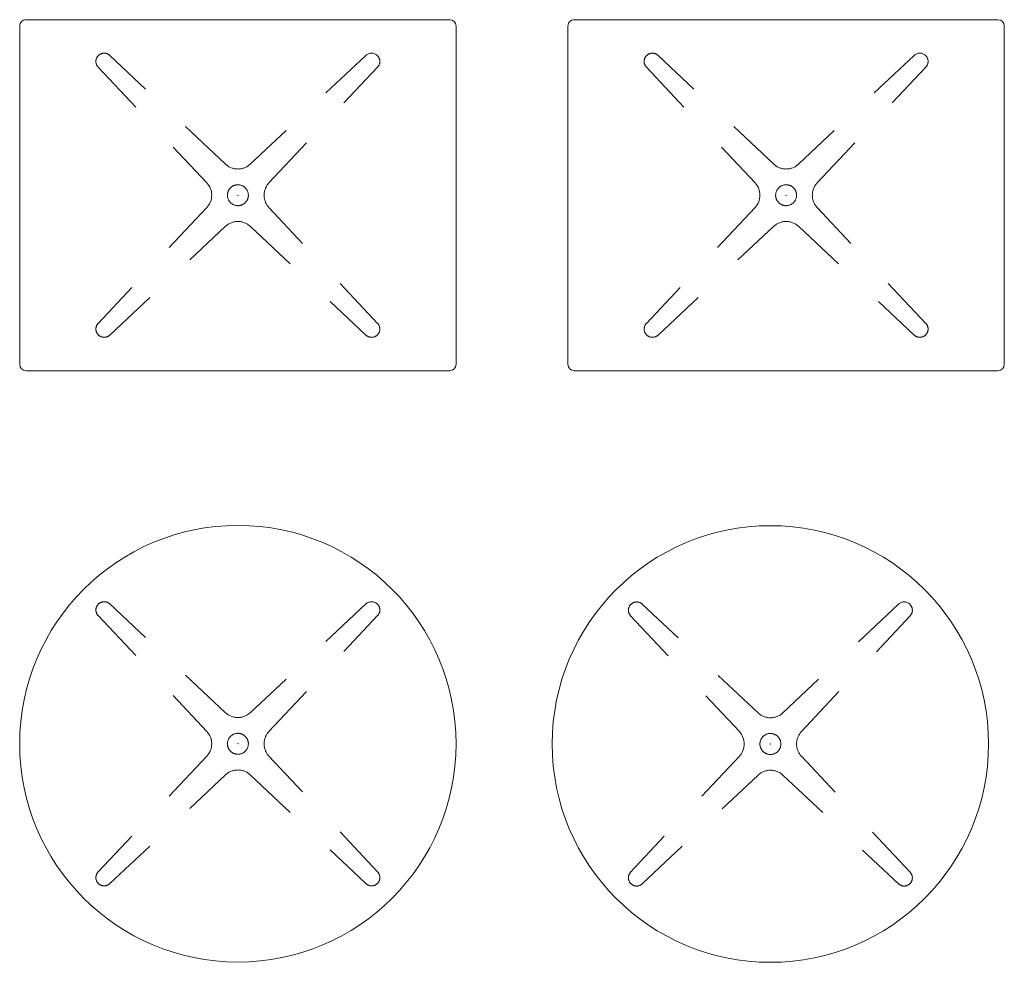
# Model space of a CAD drawing. Header units: metres. Extents: x -0.4 to 1.4, y -1.4 to 0.32.
import ezdxf

# ---------------------------------------------------------------- set-up
doc = ezdxf.new("R2010")
doc.units = ezdxf.units.M
doc.header["$MEASUREMENT"] = 0
doc.linetypes.add('Dash Style-1', pattern=[0.10582, 0.0529, -0.05292])
doc.layers.add('72_VITRA_INSERT', color=7, linetype='Continuous')
for name, color, linetype, lineweight in [('72_VITRA_STANDARD_D2_TB_FOOT_UNDER', 8, 'Dash Style-1', 5), ('72_VITRA_STANDARD_D2_TB_TABLE_TOP', 7, 'Continuous', 5), ('D2SNAP', 1, 'Continuous', 5)]:
    doc.layers.add(name, color=color, linetype=linetype, lineweight=lineweight)

# ---------------------------------------------------------------- blocks, each defined once
blk = doc.blocks.new('72_VITRA_STANDARD_D2_BISTRO_TABLE_BASE')
at = {"layer": '72_VITRA_STANDARD_D2_TB_FOOT_UNDER'}
for points in [[(-0.2336, 0.2549, 0.190989), (-0.2439, 0.2589, 0.414214), (-0.259, 0.2439, 0.190989), (-0.2549, 0.2336), (-0.0566, 0.0225, -0.392192), (-0.0566, -0.0225), (-0.2549, -0.2336, 0.190989), (-0.259, -0.2439, 0.414214), (-0.2439, -0.259, 0.190989), (-0.2336, -0.2549), (-0.0225, -0.0566, -0.189085), (0, -0.0478, -0.189085), (0.0225, -0.0566), (0.2336, -0.2549, 0.190989), (0.2439, -0.259, 0.414214), (0.259, -0.2439, 0.190989), (0.2549, -0.2336), (0.0566, -0.0225, -0.189085), (0.0478, 0, -0.189085), (0.0566, 0.0225), (0.2549, 0.2336, 0.414214), (0.2542, 0.2549, 0.396438), (0.2336, 0.2549), (0.0225, 0.0566, -0.189085), (0, 0.0478, -0.189085), (-0.0225, 0.0566)], [(-0.0191, 0, -0.414214), (0, 0.0191, -0.414214), (0.0191, 0, -0.414214), (0, -0.0191, -0.414214)]]:
    blk.add_lwpolyline(points, format="xyb", close=True, dxfattribs=at)
at = {"layer": 'D2SNAP', "linetype": 'Continuous'}
blk.add_point((0, 0), dxfattribs=at)
blk = doc.blocks.new('72_VITRA_STANDARD_D2_BISTRO_TABLE_ROUND_TABLE_TOP')
at = {"layer": '72_VITRA_STANDARD_D2_TB_TABLE_TOP'}
blk.add_circle((0, 0), 0.398, dxfattribs=at)
at = {"layer": 'D2SNAP', "linetype": 'Continuous'}
blk.add_point((0, 0), dxfattribs=at)
blk = doc.blocks.new('72vitra_standard2ADEBF813826D4B31A2E59F63AF4B6718')
for name in ['72_VITRA_STANDARD_D2_BISTRO_TABLE_ROUND_TABLE_TOP', '72_VITRA_STANDARD_D2_BISTRO_TABLE_BASE']:
    blk.add_blockref(name, (0, 0))
blk = doc.blocks.new('XCAD0352BCE47D3BD5608ED22BCE84DA79F461')
at = {"color": 7}
blk.add_blockref('72vitra_standard2ADEBF813826D4B31A2E59F63AF4B6718', (0, 0), dxfattribs=at)
blk = doc.blocks.new('72_VITRA_STANDARD_D2_BISTRO_TABLE_RECTANGULAR_TABLE_TOP')
at = {"layer": '72_VITRA_STANDARD_D2_TB_TABLE_TOP'}
blk.add_lwpolyline([(0.398, 0.3084, 0.395033), (0.3864, 0.32), (-0.3864, 0.32), (-0.3864, 0.32), (-0.3864, 0.32, 0.414214), (-0.398, 0.3084), (-0.398, 0.3084), (-0.398, -0.3084, 0.395213), (-0.3864, -0.32), (0.3864, -0.32, 0.395137), (0.398, -0.3084)], format="xyb", close=True, dxfattribs=at)
at = {"layer": 'D2SNAP', "linetype": 'Continuous'}
blk.add_point((0, 0), dxfattribs=at)
blk = doc.blocks.new('72vitra_standard2B31EDFB28A814B8A8A5D352AF0CC2E3D')
for name in ['72_VITRA_STANDARD_D2_BISTRO_TABLE_RECTANGULAR_TABLE_TOP', '72_VITRA_STANDARD_D2_BISTRO_TABLE_BASE']:
    blk.add_blockref(name, (0, 0))
blk = doc.blocks.new('XCAD03CA6AA61308AFF2AA47074E95A4D19D77')
at = {"color": 7}
blk.add_blockref('72vitra_standard2B31EDFB28A814B8A8A5D352AF0CC2E3D', (0, 0), dxfattribs=at)
blk = doc.blocks.new('72vitra_standard20FEEEFA02B3242148A230ED6C24536B0')
for name in ['72_VITRA_STANDARD_D2_BISTRO_TABLE_RECTANGULAR_TABLE_TOP', '72_VITRA_STANDARD_D2_BISTRO_TABLE_BASE']:
    blk.add_blockref(name, (0, 0))
blk = doc.blocks.new('XCAD030E33BB7C765C2202E0EADA5F2FAEF7B8')
at = {"color": 7}
blk.add_blockref('72vitra_standard20FEEEFA02B3242148A230ED6C24536B0', (0, 0), dxfattribs=at)
blk = doc.blocks.new('72vitra_standard2920F8626338F441B946FBB8182795171')
for name in ['72_VITRA_STANDARD_D2_BISTRO_TABLE_ROUND_TABLE_TOP', '72_VITRA_STANDARD_D2_BISTRO_TABLE_BASE']:
    blk.add_blockref(name, (0, 0))
blk = doc.blocks.new('XCAD03CC5B2EA782C3856D75C9C435212F1DF8')
at = {"color": 7}
blk.add_blockref('72vitra_standard2920F8626338F441B946FBB8182795171', (0, 0), dxfattribs=at)

msp = doc.modelspace()

# ---------------------------------------------------------------- block references
at = {"layer": '72_VITRA_INSERT'}
for name, p in [('XCAD030E33BB7C765C2202E0EADA5F2FAEF7B8', (0, 0)), ('XCAD03CA6AA61308AFF2AA47074E95A4D19D77', (1, 0)), ('XCAD0352BCE47D3BD5608ED22BCE84DA79F461', (0, -1)), ('XCAD03CC5B2EA782C3856D75C9C435212F1DF8', (0.9713, -1.0004))]:
    msp.add_blockref(name, p, dxfattribs=at)

doc.saveas('drawing.dxf')
